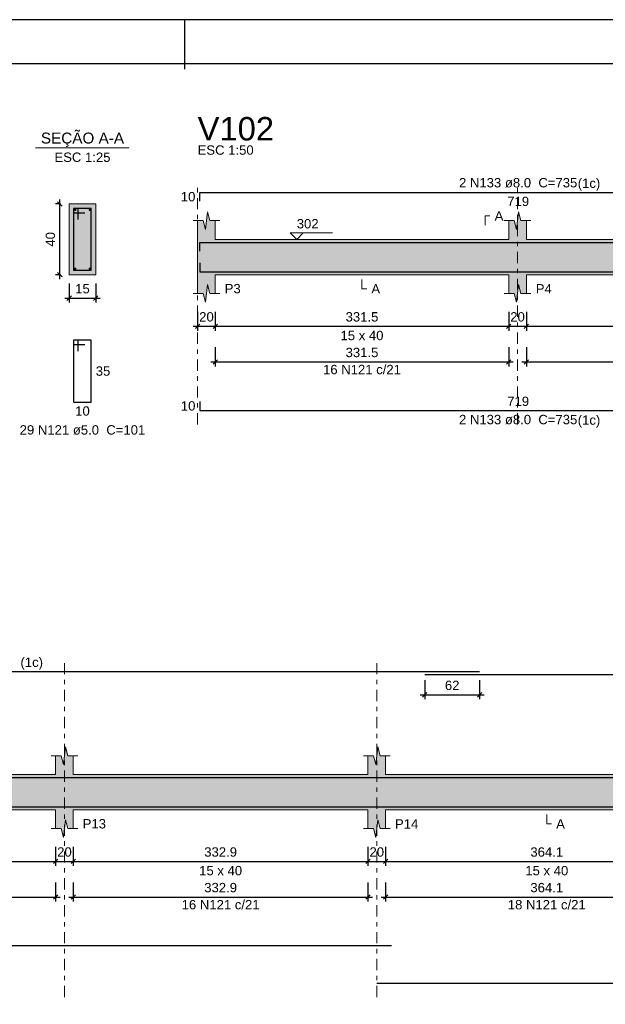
# Model space of a CAD drawing. Header units: millimetres. Extents: x 0 to 119, y 0 to 84.
# Tile 16 of 34: x 17 to 31, y 62 to 84. Entities that reach past the tile are written whole.
import ezdxf

# ---------------------------------------------------------------- set-up
doc = ezdxf.new("R2010")
doc.units = ezdxf.units.MM
doc.header["$MEASUREMENT"] = 0
doc.linetypes.add('DASHDOT', pattern=[2.54, 1.27, -0.635, 0, -0.635])
doc.linetypes.add('NULL', pattern=[0])
doc.layers.get('0').update_dxf_attribs({"lineweight": 18})
for name, color, linetype, lineweight in [('Descrição da armadura', 7, 'Continuous', 0), ('DT-Barras na forma', 2, 'Continuous', 30), ('DT-Barras no corte', 5, 'Continuous', 5), ('DT-Barras rebatidas', 2, 'Continuous', 30), ('DT-Cotas', 9, 'Continuous', 5), ('DT-Forma', 5, 'Continuous', 5), ('DT-Hachura forma vigas', 254, 'Continuous', 5), ('DT-Hachura seção vigas', 254, 'Continuous', 5), ('DT-Pontilhado', 9, 'DASHDOT', 5), ('DT-Textos', 7, 'Continuous', 5), ('DT-Título', 3, 'Continuous', 20), ('Textos armaduras', 7, 'Continuous', 0)]:
    doc.layers.add(name, color=color, linetype=linetype, lineweight=lineweight)
doc.layers.add('SEDUC_MARF', color=1, linetype='Continuous')
doc.layers.add('SEDUC_MARGG', color=7, linetype='Continuous')
doc.styles.add('Arial', font='txt')
doc.dimstyles.new('UM_25.000000', dxfattribs={"dimtxt": 0.18, "dimasz": 0.1, "dimexe": 0.1, "dimexo": 0.2, "dimgap": 0, "dimtad": 1, "dimtih": 1, "dimtoh": 1, "dimdec": 1, "dimlfac": 25, "dimzin": 0, "dimdsep": 46, "dimtxsty": 'Standard', "dimcen": 0.09, "dimdle": 0.1, "dimadec": 1, "dimazin": 2, "dimtfac": 1, "dimtdec": 4, "dimtofl": 0, "dimtmove": 0, "dimatfit": 3, "dimfxl": 1, "dimtolj": 1, "dimarcsym": 0})
doc.dimstyles.new('UM_50.000000', dxfattribs={"dimtxt": 0.18, "dimasz": 0.1, "dimexe": 0.1, "dimexo": 0.2, "dimgap": 0, "dimtad": 1, "dimtih": 1, "dimtoh": 1, "dimdec": 1, "dimlfac": 50, "dimzin": 0, "dimdsep": 46, "dimtxsty": 'Standard', "dimcen": 0.09, "dimdle": 0.1, "dimadec": 1, "dimazin": 2, "dimtfac": 1, "dimtdec": 4, "dimtofl": 0, "dimtmove": 0, "dimatfit": 3, "dimfxl": 1, "dimtolj": 1, "dimarcsym": 0})

# ---------------------------------------------------------------- blocks, each defined once
blk = doc.blocks.new('_Oblique')
at = {"color": 0, "linetype": 'ByBlock', "lineweight": -2}
blk.add_line((-0.5, -0.5), (0.5, 0.5), dxfattribs=at)
blk = doc.blocks.new('*D9')
at = {"layer": 'Defpoints', "color": 0}
for p in [(18.185, 79.936), (18.397, 79.936), (18.397, 78.336)]:
    blk.add_point(p, dxfattribs=at)
at = {"layer": 'DT-Cotas', "color": 0, "lineweight": -2}
for p, q in [((18.197, 79.936), (18.085, 79.936)), ((18.185, 78.236), (18.185, 80.036)), ((18.197, 78.336), (18.085, 78.336))]:
    blk.add_line(p, q, dxfattribs=at)
at = {"layer": 'DT-Cotas', "color": 0, "lineweight": -2, "xscale": 0.1, "yscale": 0.1, "zscale": 0.1}
for p, rotation in [((18.185, 79.936), 90), ((18.185, 78.336), 270)]:
    blk.add_blockref('_Oblique', p, dxfattribs=dict(at, rotation=rotation))
at = {"layer": 'DT-Cotas', "color": 7, "insert": (17.973, 79.136), "char_height": 0.2118, "attachment_point": 5, "rotation": 90, "style": 'Arial'}
blk.add_mtext('\\A1;40', dxfattribs=at)
blk = doc.blocks.new('*D10')
at = {"layer": 'Defpoints', "color": 0}
for p in [(18.397, 78.336), (18.997, 78.336), (18.997, 77.807)]:
    blk.add_point(p, dxfattribs=at)
at = {"layer": 'DT-Cotas', "color": 0, "lineweight": -2}
for p, q in [((18.397, 78.136), (18.397, 77.707)), ((18.997, 78.136), (18.997, 77.707)), ((18.297, 77.807), (19.097, 77.807))]:
    blk.add_line(p, q, dxfattribs=at)
at = {"layer": 'DT-Cotas', "color": 0, "lineweight": -2, "xscale": 0.1, "yscale": 0.1, "zscale": 0.1, "rotation": 180}
blk.add_blockref('_Oblique', (18.397, 77.807), dxfattribs=at)
at = {"layer": 'DT-Cotas', "color": 0, "lineweight": -2, "xscale": 0.1, "yscale": 0.1, "zscale": 0.1}
blk.add_blockref('_Oblique', (18.997, 77.807), dxfattribs=at)
at = {"layer": 'DT-Cotas', "color": 7, "insert": (18.697, 78.019), "char_height": 0.2118, "attachment_point": 5, "rotation": 0.0057, "style": 'Arial'}
blk.add_mtext('\\A1;15', dxfattribs=at)
blk = doc.blocks.new('*D12')
at = {"layer": 'Defpoints', "color": 0}
for p in [(21.299, 77.701), (21.699, 77.701), (21.699, 77.171)]:
    blk.add_point(p, dxfattribs=at)
at = {"layer": 'DT-Cotas', "color": 0, "lineweight": -2}
for p, q in [((21.299, 77.501), (21.299, 77.071)), ((21.699, 77.501), (21.699, 77.071)), ((21.199, 77.171), (21.799, 77.171))]:
    blk.add_line(p, q, dxfattribs=at)
at = {"layer": 'DT-Cotas', "color": 0, "lineweight": -2, "xscale": 0.1, "yscale": 0.1, "zscale": 0.1, "rotation": 180}
blk.add_blockref('_Oblique', (21.299, 77.171), dxfattribs=at)
at = {"layer": 'DT-Cotas', "color": 0, "lineweight": -2, "xscale": 0.1, "yscale": 0.1, "zscale": 0.1}
blk.add_blockref('_Oblique', (21.699, 77.171), dxfattribs=at)
at = {"layer": 'DT-Cotas', "color": 7, "insert": (21.499, 77.383), "char_height": 0.2118, "attachment_point": 5, "rotation": 0.0057, "style": 'Arial'}
blk.add_mtext('\\A1;20', dxfattribs=at)
blk = doc.blocks.new('*D13')
at = {"layer": 'Defpoints', "color": 0}
for p in [(21.699, 77.701), (28.328, 77.701), (28.328, 77.171)]:
    blk.add_point(p, dxfattribs=at)
at = {"layer": 'DT-Cotas', "color": 0, "lineweight": -2}
for p, q in [((21.699, 77.501), (21.699, 77.071)), ((28.328, 77.501), (28.328, 77.071)), ((21.599, 77.171), (28.428, 77.171))]:
    blk.add_line(p, q, dxfattribs=at)
at = {"layer": 'DT-Cotas', "color": 0, "lineweight": -2, "xscale": 0.1, "yscale": 0.1, "zscale": 0.1, "rotation": 180}
blk.add_blockref('_Oblique', (21.699, 77.171), dxfattribs=at)
at = {"layer": 'DT-Cotas', "color": 0, "lineweight": -2, "xscale": 0.1, "yscale": 0.1, "zscale": 0.1}
blk.add_blockref('_Oblique', (28.328, 77.171), dxfattribs=at)
at = {"layer": 'DT-Cotas', "color": 7, "insert": (25.013, 77.383), "char_height": 0.2118, "attachment_point": 5, "rotation": 0.0057, "style": 'Arial'}
blk.add_mtext('\\A1;331.5', dxfattribs=at)
blk = doc.blocks.new('*D14')
at = {"layer": 'Defpoints', "color": 0}
for p in [(28.328, 77.701), (28.728, 77.701), (28.728, 77.171)]:
    blk.add_point(p, dxfattribs=at)
at = {"layer": 'DT-Cotas', "color": 0, "lineweight": -2}
for p, q in [((28.328, 77.501), (28.328, 77.071)), ((28.728, 77.501), (28.728, 77.071)), ((28.228, 77.171), (28.828, 77.171))]:
    blk.add_line(p, q, dxfattribs=at)
at = {"layer": 'DT-Cotas', "color": 0, "lineweight": -2, "xscale": 0.1, "yscale": 0.1, "zscale": 0.1, "rotation": 180}
blk.add_blockref('_Oblique', (28.328, 77.171), dxfattribs=at)
at = {"layer": 'DT-Cotas', "color": 0, "lineweight": -2, "xscale": 0.1, "yscale": 0.1, "zscale": 0.1}
blk.add_blockref('_Oblique', (28.728, 77.171), dxfattribs=at)
at = {"layer": 'DT-Cotas', "color": 7, "insert": (28.528, 77.383), "char_height": 0.2118, "attachment_point": 5, "rotation": 0.0057, "style": 'Arial'}
blk.add_mtext('\\A1;20', dxfattribs=at)
blk = doc.blocks.new('*D15')
at = {"layer": 'Defpoints', "color": 0}
for p in [(28.728, 77.701), (35.385, 77.701), (35.385, 77.171)]:
    blk.add_point(p, dxfattribs=at)
at = {"layer": 'DT-Cotas', "color": 0, "lineweight": -2}
for p, q in [((28.728, 77.501), (28.728, 77.071)), ((35.385, 77.501), (35.385, 77.071)), ((28.628, 77.171), (35.485, 77.171))]:
    blk.add_line(p, q, dxfattribs=at)
at = {"layer": 'DT-Cotas', "color": 0, "lineweight": -2, "xscale": 0.1, "yscale": 0.1, "zscale": 0.1, "rotation": 180}
blk.add_blockref('_Oblique', (28.728, 77.171), dxfattribs=at)
at = {"layer": 'DT-Cotas', "color": 0, "lineweight": -2, "xscale": 0.1, "yscale": 0.1, "zscale": 0.1}
blk.add_blockref('_Oblique', (35.385, 77.171), dxfattribs=at)
at = {"layer": 'DT-Cotas', "color": 7, "insert": (32.057, 77.383), "char_height": 0.2118, "attachment_point": 5, "rotation": 0.0057, "style": 'Arial'}
blk.add_mtext('\\A1;332.9', dxfattribs=at)
blk = doc.blocks.new('*D19')
at = {"layer": 'Defpoints', "color": 0}
for p in [(21.699, 76.896), (28.328, 76.896), (28.328, 76.366)]:
    blk.add_point(p, dxfattribs=at)
at = {"layer": 'DT-Cotas', "color": 0, "lineweight": -2}
for p, q in [((21.699, 76.696), (21.699, 76.266)), ((28.328, 76.696), (28.328, 76.266)), ((21.599, 76.366), (28.428, 76.366))]:
    blk.add_line(p, q, dxfattribs=at)
at = {"layer": 'DT-Cotas', "color": 0, "lineweight": -2, "xscale": 0.1, "yscale": 0.1, "zscale": 0.1, "rotation": 180}
blk.add_blockref('_Oblique', (21.699, 76.366), dxfattribs=at)
at = {"layer": 'DT-Cotas', "color": 0, "lineweight": -2, "xscale": 0.1, "yscale": 0.1, "zscale": 0.1}
blk.add_blockref('_Oblique', (28.328, 76.366), dxfattribs=at)
at = {"layer": 'DT-Cotas', "color": 7, "insert": (25.013, 76.578), "char_height": 0.2118, "attachment_point": 5, "rotation": 0.0057, "style": 'Arial'}
blk.add_mtext('\\A1;331.5', dxfattribs=at)
blk = doc.blocks.new('*D20')
at = {"layer": 'Defpoints', "color": 0}
for p in [(28.728, 76.896), (35.385, 76.896), (35.385, 76.366)]:
    blk.add_point(p, dxfattribs=at)
at = {"layer": 'DT-Cotas', "color": 0, "lineweight": -2}
for p, q in [((28.728, 76.696), (28.728, 76.266)), ((35.385, 76.696), (35.385, 76.266)), ((28.628, 76.366), (35.485, 76.366))]:
    blk.add_line(p, q, dxfattribs=at)
at = {"layer": 'DT-Cotas', "color": 0, "lineweight": -2, "xscale": 0.1, "yscale": 0.1, "zscale": 0.1, "rotation": 180}
blk.add_blockref('_Oblique', (28.728, 76.366), dxfattribs=at)
at = {"layer": 'DT-Cotas', "color": 0, "lineweight": -2, "xscale": 0.1, "yscale": 0.1, "zscale": 0.1}
blk.add_blockref('_Oblique', (35.385, 76.366), dxfattribs=at)
at = {"layer": 'DT-Cotas', "color": 7, "insert": (32.057, 76.578), "char_height": 0.2118, "attachment_point": 5, "rotation": 0.0057, "style": 'Arial'}
blk.add_mtext('\\A1;332.9', dxfattribs=at)
blk = doc.blocks.new('*D44')
at = {"layer": 'Defpoints', "color": 0}
for p in [(11.461, 65.607), (18.09, 65.607), (18.09, 65.077)]:
    blk.add_point(p, dxfattribs=at)
at = {"layer": 'DT-Cotas', "color": 0, "lineweight": -2}
for p, q in [((11.461, 65.407), (11.461, 64.977)), ((18.09, 65.407), (18.09, 64.977)), ((11.361, 65.077), (18.19, 65.077))]:
    blk.add_line(p, q, dxfattribs=at)
at = {"layer": 'DT-Cotas', "color": 0, "lineweight": -2, "xscale": 0.1, "yscale": 0.1, "zscale": 0.1, "rotation": 180}
blk.add_blockref('_Oblique', (11.461, 65.077), dxfattribs=at)
at = {"layer": 'DT-Cotas', "color": 0, "lineweight": -2, "xscale": 0.1, "yscale": 0.1, "zscale": 0.1}
blk.add_blockref('_Oblique', (18.09, 65.077), dxfattribs=at)
at = {"layer": 'DT-Cotas', "color": 7, "insert": (14.775, 65.289), "char_height": 0.2118, "attachment_point": 5, "rotation": 0.0057, "style": 'Arial'}
blk.add_mtext('\\A1;331.5', dxfattribs=at)
blk = doc.blocks.new('*D45')
at = {"layer": 'Defpoints', "color": 0}
for p in [(18.09, 65.607), (18.49, 65.607), (18.49, 65.077)]:
    blk.add_point(p, dxfattribs=at)
at = {"layer": 'DT-Cotas', "color": 0, "lineweight": -2}
for p, q in [((18.09, 65.407), (18.09, 64.977)), ((18.49, 65.407), (18.49, 64.977)), ((17.99, 65.077), (18.59, 65.077))]:
    blk.add_line(p, q, dxfattribs=at)
at = {"layer": 'DT-Cotas', "color": 0, "lineweight": -2, "xscale": 0.1, "yscale": 0.1, "zscale": 0.1, "rotation": 180}
blk.add_blockref('_Oblique', (18.09, 65.077), dxfattribs=at)
at = {"layer": 'DT-Cotas', "color": 0, "lineweight": -2, "xscale": 0.1, "yscale": 0.1, "zscale": 0.1}
blk.add_blockref('_Oblique', (18.49, 65.077), dxfattribs=at)
at = {"layer": 'DT-Cotas', "color": 7, "insert": (18.29, 65.289), "char_height": 0.2118, "attachment_point": 5, "rotation": 0.0057, "style": 'Arial'}
blk.add_mtext('\\A1;20', dxfattribs=at)
blk = doc.blocks.new('*D46')
at = {"layer": 'Defpoints', "color": 0}
for p in [(18.49, 65.607), (25.147, 65.607), (25.147, 65.077)]:
    blk.add_point(p, dxfattribs=at)
at = {"layer": 'DT-Cotas', "color": 0, "lineweight": -2}
for p, q in [((18.49, 65.407), (18.49, 64.977)), ((25.147, 65.407), (25.147, 64.977)), ((18.39, 65.077), (25.247, 65.077))]:
    blk.add_line(p, q, dxfattribs=at)
at = {"layer": 'DT-Cotas', "color": 0, "lineweight": -2, "xscale": 0.1, "yscale": 0.1, "zscale": 0.1, "rotation": 180}
blk.add_blockref('_Oblique', (18.49, 65.077), dxfattribs=at)
at = {"layer": 'DT-Cotas', "color": 0, "lineweight": -2, "xscale": 0.1, "yscale": 0.1, "zscale": 0.1}
blk.add_blockref('_Oblique', (25.147, 65.077), dxfattribs=at)
at = {"layer": 'DT-Cotas', "color": 7, "insert": (21.819, 65.289), "char_height": 0.2118, "attachment_point": 5, "rotation": 0.0057, "style": 'Arial'}
blk.add_mtext('\\A1;332.9', dxfattribs=at)
blk = doc.blocks.new('*D47')
at = {"layer": 'Defpoints', "color": 0}
for p in [(25.147, 65.607), (25.547, 65.607), (25.547, 65.077)]:
    blk.add_point(p, dxfattribs=at)
at = {"layer": 'DT-Cotas', "color": 0, "lineweight": -2}
for p, q in [((25.147, 65.407), (25.147, 64.977)), ((25.547, 65.407), (25.547, 64.977)), ((25.047, 65.077), (25.647, 65.077))]:
    blk.add_line(p, q, dxfattribs=at)
at = {"layer": 'DT-Cotas', "color": 0, "lineweight": -2, "xscale": 0.1, "yscale": 0.1, "zscale": 0.1, "rotation": 180}
blk.add_blockref('_Oblique', (25.147, 65.077), dxfattribs=at)
at = {"layer": 'DT-Cotas', "color": 0, "lineweight": -2, "xscale": 0.1, "yscale": 0.1, "zscale": 0.1}
blk.add_blockref('_Oblique', (25.547, 65.077), dxfattribs=at)
at = {"layer": 'DT-Cotas', "color": 7, "insert": (25.347, 65.289), "char_height": 0.2118, "attachment_point": 5, "rotation": 0.0057, "style": 'Arial'}
blk.add_mtext('\\A1;20', dxfattribs=at)
blk = doc.blocks.new('*D48')
at = {"layer": 'Defpoints', "color": 0}
for p in [(25.547, 65.607), (32.83, 65.607), (32.83, 65.077)]:
    blk.add_point(p, dxfattribs=at)
at = {"layer": 'DT-Cotas', "color": 0, "lineweight": -2}
for p, q in [((25.547, 65.407), (25.547, 64.977)), ((32.83, 65.407), (32.83, 64.977)), ((25.447, 65.077), (32.93, 65.077))]:
    blk.add_line(p, q, dxfattribs=at)
at = {"layer": 'DT-Cotas', "color": 0, "lineweight": -2, "xscale": 0.1, "yscale": 0.1, "zscale": 0.1, "rotation": 180}
blk.add_blockref('_Oblique', (25.547, 65.077), dxfattribs=at)
at = {"layer": 'DT-Cotas', "color": 0, "lineweight": -2, "xscale": 0.1, "yscale": 0.1, "zscale": 0.1}
blk.add_blockref('_Oblique', (32.83, 65.077), dxfattribs=at)
at = {"layer": 'DT-Cotas', "color": 7, "insert": (29.188, 65.289), "char_height": 0.2118, "attachment_point": 5, "rotation": 0.0057, "style": 'Arial'}
blk.add_mtext('\\A1;364.1', dxfattribs=at)
blk = doc.blocks.new('*D56')
at = {"layer": 'Defpoints', "color": 0}
for p in [(26.431, 69.373), (27.671, 69.373), (27.671, 68.843)]:
    blk.add_point(p, dxfattribs=at)
at = {"layer": 'DT-Cotas', "color": 0, "lineweight": -2}
for p, q in [((26.431, 69.173), (26.431, 68.743)), ((27.671, 69.173), (27.671, 68.743)), ((26.331, 68.843), (27.771, 68.843))]:
    blk.add_line(p, q, dxfattribs=at)
at = {"layer": 'DT-Cotas', "color": 0, "lineweight": -2, "xscale": 0.1, "yscale": 0.1, "zscale": 0.1, "rotation": 180}
blk.add_blockref('_Oblique', (26.431, 68.843), dxfattribs=at)
at = {"layer": 'DT-Cotas', "color": 0, "lineweight": -2, "xscale": 0.1, "yscale": 0.1, "zscale": 0.1}
blk.add_blockref('_Oblique', (27.671, 68.843), dxfattribs=at)
at = {"layer": 'DT-Cotas', "color": 7, "insert": (27.051, 69.055), "char_height": 0.2118, "attachment_point": 5, "rotation": 0.0057, "style": 'Arial'}
blk.add_mtext('\\A1;62', dxfattribs=at)
blk = doc.blocks.new('*D61')
at = {"layer": 'Defpoints', "color": 0}
for p in [(11.461, 64.802), (18.09, 64.802), (18.09, 64.273)]:
    blk.add_point(p, dxfattribs=at)
at = {"layer": 'DT-Cotas', "color": 0, "lineweight": -2}
for p, q in [((11.461, 64.602), (11.461, 64.173)), ((18.09, 64.602), (18.09, 64.173)), ((11.361, 64.273), (18.19, 64.273))]:
    blk.add_line(p, q, dxfattribs=at)
at = {"layer": 'DT-Cotas', "color": 0, "lineweight": -2, "xscale": 0.1, "yscale": 0.1, "zscale": 0.1, "rotation": 180}
blk.add_blockref('_Oblique', (11.461, 64.273), dxfattribs=at)
at = {"layer": 'DT-Cotas', "color": 0, "lineweight": -2, "xscale": 0.1, "yscale": 0.1, "zscale": 0.1}
blk.add_blockref('_Oblique', (18.09, 64.273), dxfattribs=at)
at = {"layer": 'DT-Cotas', "color": 7, "insert": (14.775, 64.484), "char_height": 0.2118, "attachment_point": 5, "rotation": 0.0057, "style": 'Arial'}
blk.add_mtext('\\A1;331.5', dxfattribs=at)
blk = doc.blocks.new('*D62')
at = {"layer": 'Defpoints', "color": 0}
for p in [(18.49, 64.802), (25.147, 64.802), (25.147, 64.273)]:
    blk.add_point(p, dxfattribs=at)
at = {"layer": 'DT-Cotas', "color": 0, "lineweight": -2}
for p, q in [((18.49, 64.602), (18.49, 64.173)), ((25.147, 64.602), (25.147, 64.173)), ((18.39, 64.273), (25.247, 64.273))]:
    blk.add_line(p, q, dxfattribs=at)
at = {"layer": 'DT-Cotas', "color": 0, "lineweight": -2, "xscale": 0.1, "yscale": 0.1, "zscale": 0.1, "rotation": 180}
blk.add_blockref('_Oblique', (18.49, 64.273), dxfattribs=at)
at = {"layer": 'DT-Cotas', "color": 0, "lineweight": -2, "xscale": 0.1, "yscale": 0.1, "zscale": 0.1}
blk.add_blockref('_Oblique', (25.147, 64.273), dxfattribs=at)
at = {"layer": 'DT-Cotas', "color": 7, "insert": (21.819, 64.484), "char_height": 0.2118, "attachment_point": 5, "rotation": 0.0057, "style": 'Arial'}
blk.add_mtext('\\A1;332.9', dxfattribs=at)
blk = doc.blocks.new('*D63')
at = {"layer": 'Defpoints', "color": 0}
for p in [(25.547, 64.802), (32.83, 64.802), (32.83, 64.273)]:
    blk.add_point(p, dxfattribs=at)
at = {"layer": 'DT-Cotas', "color": 0, "lineweight": -2}
for p, q in [((25.547, 64.602), (25.547, 64.173)), ((32.83, 64.602), (32.83, 64.173)), ((25.447, 64.273), (32.93, 64.273))]:
    blk.add_line(p, q, dxfattribs=at)
at = {"layer": 'DT-Cotas', "color": 0, "lineweight": -2, "xscale": 0.1, "yscale": 0.1, "zscale": 0.1, "rotation": 180}
blk.add_blockref('_Oblique', (25.547, 64.273), dxfattribs=at)
at = {"layer": 'DT-Cotas', "color": 0, "lineweight": -2, "xscale": 0.1, "yscale": 0.1, "zscale": 0.1}
blk.add_blockref('_Oblique', (32.83, 64.273), dxfattribs=at)
at = {"layer": 'DT-Cotas', "color": 7, "insert": (29.188, 64.484), "char_height": 0.2118, "attachment_point": 5, "rotation": 0.0057, "style": 'Arial'}
blk.add_mtext('\\A1;364.1', dxfattribs=at)

msp = doc.modelspace()

# ---------------------------------------------------------------- hatches: boundary and pattern name
at = {"layer": 'DT-Hachura forma vigas', "linetype": 'Continuous'}
for points in [[(35.7853, 77.9126), (35.7853, 78.3362), (35.7853, 79.1362), (35.7853, 79.5598), (35.6603, 79.5598), (35.6103, 79.7598), (35.5603, 79.3598), (35.5103, 79.5598), (35.3853, 79.5598), (35.3853, 79.1362), (28.7277, 79.1362), (28.7277, 79.5598), (28.6027, 79.5598), (28.5527, 79.7598), (28.5027, 79.3598), (28.4527, 79.5598), (28.3277, 79.5598), (28.3277, 79.1362), (21.6987, 79.1362), (21.6987, 79.5598), (21.5737, 79.5598), (21.5237, 79.7598), (21.4737, 79.3598), (21.4237, 79.5598), (21.2987, 79.5598), (21.2987, 79.1362), (21.2987, 78.3362), (21.2987, 77.9126), (21.4237, 77.9126), (21.4737, 77.7126), (21.5237, 78.1126), (21.5737, 77.9126), (21.6987, 77.9126), (21.6987, 78.3362), (28.3277, 78.3362), (28.3277, 77.9126), (28.4527, 77.9126), (28.5027, 77.7126), (28.5527, 78.1126), (28.6027, 77.9126), (28.7277, 77.9126), (28.7277, 78.3362), (35.3853, 78.3362), (35.3853, 77.9126), (35.5103, 77.9126), (35.5603, 77.7126), (35.6103, 78.1126), (35.6603, 77.9126), (35.7853, 77.9126)], [(46.9107, 66.4423), (46.6107, 66.4423), (46.6107, 67.0423), (45.4473, 67.0423), (45.4473, 67.4659), (45.3223, 67.4659), (45.2723, 67.6659), (45.2223, 67.2659), (45.1723, 67.4659), (45.0473, 67.4659), (45.0473, 67.0423), (39.3383, 67.0423), (39.3383, 67.4659), (39.2133, 67.4659), (39.1633, 67.6659), (39.1133, 67.2659), (39.0633, 67.4659), (38.9383, 67.4659), (38.9383, 67.0423), (33.2295, 67.0423), (33.2295, 67.4659), (33.1045, 67.4659), (33.0545, 67.6659), (33.0045, 67.2659), (32.9545, 67.4659), (32.8295, 67.4659), (32.8295, 67.0423), (25.5473, 67.0423), (25.5473, 67.4659), (25.4223, 67.4659), (25.3723, 67.6659), (25.3223, 67.2659), (25.2723, 67.4659), (25.1473, 67.4659), (25.1473, 67.0423), (18.4897, 67.0423), (18.4897, 67.4659), (18.3647, 67.4659), (18.3147, 67.6659), (18.2647, 67.2659), (18.2147, 67.4659), (18.0897, 67.4659), (18.0897, 67.0423), (11.4607, 67.0423), (11.4607, 67.4659), (11.3357, 67.4659), (11.2857, 67.6659), (11.2357, 67.2659), (11.1857, 67.4659), (11.0607, 67.4659), (11.0607, 67.0423), (4.2507, 67.0423), (4.2507, 67.4659), (4.1257, 67.4659), (4.0757, 67.6659), (4.0257, 67.2659), (3.9757, 67.4659), (3.8507, 67.4659), (3.8507, 67.0423), (3.8507, 66.2423), (3.8507, 65.8187), (3.9757, 65.8187), (4.0257, 65.6187), (4.0757, 66.0187), (4.1257, 65.8187), (4.2507, 65.8187), (4.2507, 66.2423), (11.0607, 66.2423), (11.0607, 65.8187), (11.1857, 65.8187), (11.2357, 65.6187), (11.2857, 66.0187), (11.3357, 65.8187), (11.4607, 65.8187), (11.4607, 66.2423), (18.0897, 66.2423), (18.0897, 65.8187), (18.2147, 65.8187), (18.2647, 65.6187), (18.3147, 66.0187), (18.3647, 65.8187), (18.4897, 65.8187), (18.4897, 66.2423), (25.1473, 66.2423), (25.1473, 65.8187), (25.2723, 65.8187), (25.3223, 65.6187), (25.3723, 66.0187), (25.4223, 65.8187), (25.5473, 65.8187), (25.5473, 66.2423), (32.8295, 66.2423), (32.8295, 65.8187), (32.9545, 65.8187), (33.0045, 65.6187), (33.0545, 66.0187), (33.1045, 65.8187), (33.2295, 65.8187), (33.2295, 66.2423), (38.9383, 66.2423), (38.9383, 65.8187), (39.0633, 65.8187), (39.1133, 65.6187), (39.1633, 66.0187), (39.2133, 65.8187), (39.3383, 65.8187), (39.3383, 66.2423), (45.0473, 66.2423), (45.0473, 65.8187), (45.1723, 65.8187), (45.2223, 65.6187), (45.2723, 66.0187), (45.3223, 65.8187), (45.4473, 65.8187), (45.4473, 66.2423), (46.6107, 66.2423), (46.9107, 66.2423), (50.1869, 66.2423), (50.1869, 65.8187), (50.4119, 65.8187), (50.4619, 65.6187), (50.5119, 66.0187), (50.5619, 65.8187), (50.7869, 65.8187), (50.7869, 66.2423), (50.7869, 67.0423), (50.7869, 67.4659), (50.5619, 67.4659), (50.5119, 67.6659), (50.4619, 67.2659), (50.4119, 67.4659), (50.1869, 67.4659), (50.1869, 67.0423), (46.9107, 67.0423), (46.9107, 66.4423)]]:
    msp.add_hatch(color=254, dxfattribs=at).paths.add_polyline_path(points)
at = {"layer": 'DT-Hachura seção vigas', "linetype": 'Continuous'}
msp.add_hatch(color=254, dxfattribs=at).paths.add_polyline_path([(18.3967, 78.3362), (18.3967, 78.3362), (18.9967, 78.3362), (18.9967, 79.9362), (18.3967, 79.9362), (18.3967, 78.3362)])

# ---------------------------------------------------------------- linework, layer by layer
at = {"layer": 'DT-Barras na forma'}
for p, q in [((18.5967, 79.8362), (18.4967, 79.8362)), ((18.4967, 79.8362), (18.4967, 78.4362)), ((18.8967, 79.8362), (18.4967, 79.8362)), ((18.4967, 79.8362), (18.4967, 79.7362)), ((18.4967, 79.7362), (18.7467, 79.7362)), ((18.5967, 79.5862), (18.5967, 79.8362)), ((18.8967, 78.4362), (18.8967, 79.8362)), ((18.4967, 78.4362), (18.8967, 78.4362))]:
    msp.add_line(p, q, dxfattribs=at)
for points in [[(21.3487, 78.8682), (21.3487, 79.0682), (35.7353, 79.0682), (35.7353, 78.8682)], [(21.3487, 78.6042), (21.3487, 78.4042), (35.7353, 78.4042), (35.7353, 78.6042)], [(3.9007, 66.7423), (3.9007, 66.9723), (27.6707, 66.9723)], [(26.4307, 66.9723), (48.3369, 66.9723)], [(3.9007, 66.5103), (3.9007, 66.3103), (25.681, 66.3103)], [(25.3473, 66.3103), (39.672, 66.3103)]]:
    msp.add_lwpolyline(points, dxfattribs=at)
at = {"layer": 'DT-Barras no corte'}
for centre in [(18.5327, 79.8002), (18.8607, 79.8002), (18.5327, 78.4722), (18.8607, 78.4722)]:
    msp.add_circle(centre, 0.016, dxfattribs=at)
at = {"layer": 'DT-Barras rebatidas'}
for points in [[(21.3487, 79.9978), (21.3487, 80.1978), (35.7353, 80.1978), (35.7353, 79.9978)], [(18.5967, 76.6095), (18.5967, 76.8595), (18.4967, 76.8595), (18.4967, 75.4595), (18.8967, 75.4595), (18.8967, 76.8595), (18.4967, 76.8595), (18.4967, 76.7595), (18.7467, 76.7595)], [(21.3487, 75.4696), (21.3487, 75.2696), (35.7353, 75.2696), (35.7353, 75.4696)], [(3.9007, 69.1427), (3.9007, 69.3727), (27.6707, 69.3727)], [(26.4307, 69.3021), (48.3369, 69.3021)], [(3.9007, 63.3756), (3.9007, 63.1756), (25.681, 63.1756)], [(25.3473, 62.3284), (39.672, 62.3284)]]:
    msp.add_lwpolyline(points, dxfattribs=at)
at = {"layer": 'DT-Forma'}
for p, q in [((18.9967, 79.9362), (18.3967, 79.9362)), ((18.3967, 79.9362), (18.3967, 78.3362)), ((18.9967, 78.3362), (18.9967, 79.9362)), ((21.4737, 79.3598), (21.5237, 79.7598)), ((21.5237, 79.7598), (21.5737, 79.5598)), ((28.5027, 79.3598), (28.5527, 79.7598)), ((28.5527, 79.7598), (28.6027, 79.5598)), ((21.1987, 79.5598), (21.4237, 79.5598)), ((21.2987, 79.1362), (21.2987, 79.5598)), ((21.4237, 79.5598), (21.4737, 79.3598)), ((21.5737, 79.5598), (21.7987, 79.5598)), ((21.6987, 79.5598), (21.6987, 79.1362)), ((28.2277, 79.5598), (28.4527, 79.5598)), ((28.3277, 79.1362), (28.3277, 79.5598)), ((28.4527, 79.5598), (28.5027, 79.3598)), ((28.6027, 79.5598), (28.8277, 79.5598)), ((28.7277, 79.5598), (28.7277, 79.1362)), ((21.6987, 79.1362), (28.3277, 79.1362)), ((28.7277, 79.1362), (35.3853, 79.1362)), ((18.3967, 78.3362), (18.9967, 78.3362)), ((21.2987, 78.3362), (21.2987, 77.9126)), ((21.6987, 77.9126), (21.6987, 78.3362)), ((21.6987, 78.3362), (28.3277, 78.3362)), ((28.3277, 78.3362), (28.3277, 77.9126)), ((28.7277, 77.9126), (28.7277, 78.3362)), ((28.7277, 78.3362), (35.3853, 78.3362)), ((21.4737, 77.7126), (21.5237, 78.1126)), ((21.5237, 78.1126), (21.5737, 77.9126)), ((28.5027, 77.7126), (28.5527, 78.1126)), ((28.5527, 78.1126), (28.6027, 77.9126)), ((21.1987, 77.9126), (21.4237, 77.9126)), ((21.4237, 77.9126), (21.4737, 77.7126)), ((21.5737, 77.9126), (21.7987, 77.9126)), ((28.2277, 77.9126), (28.4527, 77.9126)), ((28.4527, 77.9126), (28.5027, 77.7126)), ((28.6027, 77.9126), (28.8277, 77.9126)), ((18.2647, 67.2659), (18.3147, 67.6659)), ((18.3147, 67.6659), (18.3647, 67.4659)), ((25.3223, 67.2659), (25.3723, 67.6659)), ((25.3723, 67.6659), (25.4223, 67.4659)), ((17.9897, 67.4659), (18.2147, 67.4659)), ((18.0897, 67.0423), (18.0897, 67.4659)), ((18.2147, 67.4659), (18.2647, 67.2659)), ((18.3647, 67.4659), (18.5897, 67.4659)), ((18.4897, 67.4659), (18.4897, 67.0423)), ((25.0473, 67.4659), (25.2723, 67.4659)), ((25.1473, 67.0423), (25.1473, 67.4659)), ((25.2723, 67.4659), (25.3223, 67.2659)), ((25.4223, 67.4659), (25.6473, 67.4659)), ((25.5473, 67.4659), (25.5473, 67.0423)), ((11.4607, 67.0423), (18.0897, 67.0423)), ((18.4897, 67.0423), (25.1473, 67.0423)), ((25.5473, 67.0423), (32.8295, 67.0423)), ((11.4607, 66.2423), (18.0897, 66.2423)), ((18.0897, 66.2423), (18.0897, 65.8187)), ((18.4897, 65.8187), (18.4897, 66.2423)), ((18.4897, 66.2423), (25.1473, 66.2423)), ((25.1473, 66.2423), (25.1473, 65.8187)), ((25.5473, 65.8187), (25.5473, 66.2423)), ((25.5473, 66.2423), (32.8295, 66.2423)), ((18.2647, 65.6187), (18.3147, 66.0187)), ((18.3147, 66.0187), (18.3647, 65.8187)), ((25.3223, 65.6187), (25.3723, 66.0187)), ((25.3723, 66.0187), (25.4223, 65.8187)), ((17.9897, 65.8187), (18.2147, 65.8187)), ((18.2147, 65.8187), (18.2647, 65.6187)), ((18.3647, 65.8187), (18.5897, 65.8187)), ((25.0473, 65.8187), (25.2723, 65.8187)), ((25.2723, 65.8187), (25.3223, 65.6187)), ((25.4223, 65.8187), (25.6473, 65.8187))]:
    msp.add_line(p, q, dxfattribs=at)
at = {"layer": 'DT-Forma', "linetype": 'Continuous'}
msp.add_line((21.2987, 78.3362), (21.2987, 79.1362), dxfattribs=at)
at = {"layer": 'DT-Pontilhado', "ltscale": 0.2}
for p, q in [((21.2987, 74.9519), (21.2987, 80.4096)), ((28.5277, 74.9519), (28.5277, 80.4096)), ((18.2897, 62.0107), (18.2897, 69.5845)), ((25.3473, 62.0107), (25.3473, 69.5845))]:
    msp.add_line(p, q, dxfattribs=at)
at = {"layer": 'DT-Textos'}
msp.add_line((17.6377, 81.2011), (19.7557, 81.2011), dxfattribs=at)
for points in [[(27.7982, 79.4539), (27.7982, 79.6657), (27.9041, 79.6657)], [(23.6874, 79.2845), (23.5392, 79.1362), (23.3909, 79.2845), (24.344, 79.2845)], [(25.0132, 78.2303), (25.0132, 78.0185), (25.1191, 78.0185)], [(29.1884, 66.1364), (29.1884, 65.9246), (29.2943, 65.9246)]]:
    msp.add_lwpolyline(points, dxfattribs=at)
at = {"layer": 'SEDUC_MARF'}
msp.add_line((21.0015, 84.1), (21.0015, 82.9804), dxfattribs=at)
msp.add_lwpolyline([(118.9, 84.1), (0, 84.1), (0, 0), (118.9, 0)], close=True, dxfattribs=at)
at = {"layer": 'SEDUC_MARGG'}
msp.add_lwpolyline([(2.5, 1), (117.9, 1), (117.9, 83.1), (2.5, 83.1), (2.5, 1)], dxfattribs=at)

# ---------------------------------------------------------------- texts
at = {"layer": 'Descrição da armadura', "linetype": 'NULL', "char_height": 0.2118, "attachment_point": 8, "line_spacing_factor": 0.9, "style": 'Arial'}
for s, insert, width in [('2 N133 ø8.0  C=735', (28.5419, 80.3041), 5.239541), ('16 N121 c/21', (25.0132, 76.0848), 3.450264), ('2 N133 ø8.0  C=735', (28.5419, 74.9521), 5.239541), ('29 N121 ø5.0  C=101', (18.6969, 74.7181), 5.562109), ('16 N121 c/21', (21.8185, 63.9908), 3.450264), ('18 N121 c/21', (29.1884, 63.9908), 3.450264)]:
    msp.add_mtext(s, dxfattribs=dict(at, insert=insert, width=width))
at = {"layer": 'DT-Textos', "linetype": 'NULL', "line_spacing_factor": 0.798, "style": 'Arial'}
for s, insert, char_height, width, attachment_point in [('SEÇÃO A-A', (18.6969, 81.2252), 0.2471, 3.812061, 8), ('ESC 1:50', (21.2989, 81.0451), 0.2118, 2.482559, 7), ('ESC 1:25', (18.6969, 80.8831), 0.2118, 2.482559, 8), ('(1c)', (29.8879, 80.2342), 0.2118, 0.998857, 7), ('302', (23.5389, 79.3801), 0.2118, 0.967705, 7), ('A', (28.0099, 79.5601), 0.2118, 0.386855, 7), ('P3', (21.9109, 77.9131), 0.2118, 0.709424, 7), ('A', (25.2249, 77.9131), 0.2118, 0.386855, 7), ('P4', (28.9399, 77.9131), 0.2118, 0.709424, 7), ('15 x 40', (25.0129, 76.8541), 0.2118, 1.902559, 8), ('(1c)', (29.8879, 74.8822), 0.2118, 0.998857, 7), ('(1c)', (17.2959, 69.4091), 0.2118, 0.998857, 7), ('P13', (18.7019, 65.819), 0.2118, 1.031992, 7), ('P14', (25.7589, 65.819), 0.2118, 1.031992, 7), ('A', (29.3999, 65.819), 0.2118, 0.386855, 7), ('15 x 40', (21.8189, 64.76), 0.2118, 1.902559, 8), ('15 x 40', (29.1889, 64.76), 0.2118, 1.902559, 8)]:
    msp.add_mtext(s, dxfattribs=dict(at, insert=insert, char_height=char_height, width=width, attachment_point=attachment_point))
at = {"layer": 'DT-Título', "linetype": 'NULL', "insert": (21.2989, 81.3629), "char_height": 0.5295, "width": 3.456465, "attachment_point": 7, "line_spacing_factor": 0.798, "style": 'Arial'}
msp.add_mtext('V102', dxfattribs=at)
at = {"layer": 'Textos armaduras', "linetype": 'NULL', "char_height": 0.2118, "line_spacing_factor": 0.9, "style": 'Arial'}
for s, insert, width, attachment_point in [('10', (21.2487, 79.9919), 1.045137, 9), ('719', (28.542, 80.1005), 1.367705, 2), ('35', (18.9967, 76.2654), 1.045137, 1), ('10', (21.2487, 75.2637), 1.045137, 9), ('719', (28.542, 75.3669), 1.367705, 8), ('10', (18.6967, 75.3622), 1.045137, 2)]:
    msp.add_mtext(s, dxfattribs=dict(at, insert=insert, width=width, attachment_point=attachment_point))

# ---------------------------------------------------------------- dimensions: what is measured, and where the dimension line sits
at = {"layer": 'DT-Cotas'}
dim = msp.add_linear_dim(base=(18.1849, 79.9362), p1=(18.3967, 78.3362), p2=(18.3967, 79.9362), angle=90, dimstyle='UM_25.000000', override={"dimtxt": 0.2118, "dimasz": 0.1, "dimexe": 0.1, "dimexo": 0.2, "dimtad": 1, "dimtih": 0, "dimtoh": 0, "dimdec": 1, "dimlfac": 25, "dimzin": 8, "dimtxsty": 'Arial', "dimblk": 'Oblique', "dimblk1": 'Oblique', "dimblk2": 'Oblique', "dimsah": 1, "dimdle": 0.1, "dimse1": 0, "dimse2": 0, "dimclrt": 7, "dimadec": 1, "dimazin": 3, "dimtmove": 2, "dimldrblk": 'Oblique'}, dxfattribs=at)
dim.commit()
dim.dimension.update_dxf_attribs({"geometry": '*D9', "text_midpoint": (17.9731, 79.1362), "dimtype": 160, "text_rotation": 90})
for base, p1, p2, dimstyle, override, picture, middle, turn in [((18.9967, 77.8067), (18.3967, 78.3362), (18.9967, 78.3362), 'UM_25.000000', {"dimtxt": 0.2118, "dimasz": 0.1, "dimexe": 0.1, "dimexo": 0.2, "dimtad": 1, "dimtih": 0, "dimtoh": 0, "dimdec": 1, "dimlfac": 25, "dimzin": 8, "dimtxsty": 'Arial', "dimblk": 'Oblique', "dimblk1": 'Oblique', "dimblk2": 'Oblique', "dimsah": 1, "dimdle": 0.1, "dimse1": 0, "dimse2": 0, "dimclrt": 7, "dimadec": 1, "dimazin": 3, "dimtmove": 2, "dimldrblk": 'Oblique'}, '*D10', (18.6967, 78.0185), 0.00573), ((21.6987, 77.1713), (21.2987, 77.7008), (21.6987, 77.7008), 'UM_50.000000', {"dimtxt": 0.2118, "dimasz": 0.1, "dimexe": 0.1, "dimexo": 0.2, "dimtad": 1, "dimtih": 0, "dimtoh": 0, "dimdec": 1, "dimlfac": 50, "dimzin": 8, "dimtxsty": 'Arial', "dimblk": 'Oblique', "dimblk1": 'Oblique', "dimblk2": 'Oblique', "dimsah": 1, "dimdle": 0.1, "dimse1": 0, "dimse2": 0, "dimclrt": 7, "dimadec": 1, "dimazin": 3, "dimtmove": 2, "dimldrblk": 'Oblique'}, '*D12', (21.4987, 77.3831), 0.00573), ((28.3277424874, 77.1713117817), (21.6987424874, 77.7008117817), (28.3277424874, 77.7008117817), 'UM_50.000000', {"dimtxt": 0.2118, "dimasz": 0.1, "dimexe": 0.1, "dimexo": 0.2, "dimtad": 1, "dimtih": 0, "dimtoh": 0, "dimdec": 1, "dimlfac": 50, "dimzin": 8, "dimtxsty": 'Arial', "dimblk": 'Oblique', "dimblk1": 'Oblique', "dimblk2": 'Oblique', "dimsah": 1, "dimdle": 0.1, "dimse1": 0, "dimse2": 0, "dimclrt": 7, "dimadec": 1, "dimazin": 3, "dimtmove": 2, "dimldrblk": 'Oblique'}, '*D13', (25.0132424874, 77.3831117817), 0.005729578), ((28.7277, 77.1713), (28.3277, 77.7008), (28.7277, 77.7008), 'UM_50.000000', {"dimtxt": 0.2118, "dimasz": 0.1, "dimexe": 0.1, "dimexo": 0.2, "dimtad": 1, "dimtih": 0, "dimtoh": 0, "dimdec": 1, "dimlfac": 50, "dimzin": 8, "dimtxsty": 'Arial', "dimblk": 'Oblique', "dimblk1": 'Oblique', "dimblk2": 'Oblique', "dimsah": 1, "dimdle": 0.1, "dimse1": 0, "dimse2": 0, "dimclrt": 7, "dimadec": 1, "dimazin": 3, "dimtmove": 2, "dimldrblk": 'Oblique'}, '*D14', (28.5277, 77.3831), 0.00573), ((35.3853, 77.1713), (28.7277, 77.7008), (35.3853, 77.7008), 'UM_50.000000', {"dimtxt": 0.2118, "dimasz": 0.1, "dimexe": 0.1, "dimexo": 0.2, "dimtad": 1, "dimtih": 0, "dimtoh": 0, "dimdec": 1, "dimlfac": 50, "dimzin": 8, "dimtxsty": 'Arial', "dimblk": 'Oblique', "dimblk1": 'Oblique', "dimblk2": 'Oblique', "dimsah": 1, "dimdle": 0.1, "dimse1": 0, "dimse2": 0, "dimclrt": 7, "dimadec": 1, "dimazin": 3, "dimtmove": 2, "dimldrblk": 'Oblique'}, '*D15', (32.0565, 77.3831), 0.00573), ((28.3277424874, 76.3664717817), (21.6987424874, 76.8959717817), (28.3277424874, 76.8959717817), 'UM_50.000000', {"dimtxt": 0.2118, "dimasz": 0.1, "dimexe": 0.1, "dimexo": 0.2, "dimtad": 1, "dimtih": 0, "dimtoh": 0, "dimdec": 1, "dimlfac": 50, "dimzin": 8, "dimtxsty": 'Arial', "dimblk": 'Oblique', "dimblk1": 'Oblique', "dimblk2": 'Oblique', "dimsah": 1, "dimdle": 0.1, "dimse1": 0, "dimse2": 0, "dimclrt": 7, "dimadec": 1, "dimazin": 3, "dimtmove": 2, "dimldrblk": 'Oblique'}, '*D19', (25.0132424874, 76.5782717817), 0.005729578), ((35.3853, 76.3665), (28.7277, 76.896), (35.3853, 76.896), 'UM_50.000000', {"dimtxt": 0.2118, "dimasz": 0.1, "dimexe": 0.1, "dimexo": 0.2, "dimtad": 1, "dimtih": 0, "dimtoh": 0, "dimdec": 1, "dimlfac": 50, "dimzin": 8, "dimtxsty": 'Arial', "dimblk": 'Oblique', "dimblk1": 'Oblique', "dimblk2": 'Oblique', "dimsah": 1, "dimdle": 0.1, "dimse1": 0, "dimse2": 0, "dimclrt": 7, "dimadec": 1, "dimazin": 3, "dimtmove": 2, "dimldrblk": 'Oblique'}, '*D20', (32.0565, 76.5783), 0.00573), ((27.6707, 68.8432), (26.4307, 69.3727), (27.6707, 69.3727), 'UM_50.000000', {"dimtxt": 0.2118, "dimasz": 0.1, "dimexe": 0.1, "dimexo": 0.2, "dimtad": 1, "dimtih": 0, "dimtoh": 0, "dimdec": 1, "dimlfac": 50, "dimzin": 8, "dimtxsty": 'Arial', "dimblk": 'Oblique', "dimblk1": 'Oblique', "dimblk2": 'Oblique', "dimsah": 1, "dimdle": 0.1, "dimse1": 0, "dimse2": 0, "dimclrt": 7, "dimadec": 1, "dimazin": 3, "dimtmove": 2, "dimldrblk": 'Oblique'}, '*D56', (27.0507, 69.055), 0.00573), ((18.0897074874, 65.0773717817), (11.4607074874, 65.6068717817), (18.0897074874, 65.6068717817), 'UM_50.000000', {"dimtxt": 0.2118, "dimasz": 0.1, "dimexe": 0.1, "dimexo": 0.2, "dimtad": 1, "dimtih": 0, "dimtoh": 0, "dimdec": 1, "dimlfac": 50, "dimzin": 8, "dimtxsty": 'Arial', "dimblk": 'Oblique', "dimblk1": 'Oblique', "dimblk2": 'Oblique', "dimsah": 1, "dimdle": 0.1, "dimse1": 0, "dimse2": 0, "dimclrt": 7, "dimadec": 1, "dimazin": 3, "dimtmove": 2, "dimldrblk": 'Oblique'}, '*D44', (14.7752074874, 65.2891717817), 0.005729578), ((18.4897, 65.0774), (18.0897, 65.6069), (18.4897, 65.6069), 'UM_50.000000', {"dimtxt": 0.2118, "dimasz": 0.1, "dimexe": 0.1, "dimexo": 0.2, "dimtad": 1, "dimtih": 0, "dimtoh": 0, "dimdec": 1, "dimlfac": 50, "dimzin": 8, "dimtxsty": 'Arial', "dimblk": 'Oblique', "dimblk1": 'Oblique', "dimblk2": 'Oblique', "dimsah": 1, "dimdle": 0.1, "dimse1": 0, "dimse2": 0, "dimclrt": 7, "dimadec": 1, "dimazin": 3, "dimtmove": 2, "dimldrblk": 'Oblique'}, '*D45', (18.2897, 65.2892), 0.00573), ((25.1473, 65.0774), (18.4897, 65.6069), (25.1473, 65.6069), 'UM_50.000000', {"dimtxt": 0.2118, "dimasz": 0.1, "dimexe": 0.1, "dimexo": 0.2, "dimtad": 1, "dimtih": 0, "dimtoh": 0, "dimdec": 1, "dimlfac": 50, "dimzin": 8, "dimtxsty": 'Arial', "dimblk": 'Oblique', "dimblk1": 'Oblique', "dimblk2": 'Oblique', "dimsah": 1, "dimdle": 0.1, "dimse1": 0, "dimse2": 0, "dimclrt": 7, "dimadec": 1, "dimazin": 3, "dimtmove": 2, "dimldrblk": 'Oblique'}, '*D46', (21.8185, 65.2892), 0.00573), ((25.5473, 65.0774), (25.1473, 65.6069), (25.5473, 65.6069), 'UM_50.000000', {"dimtxt": 0.2118, "dimasz": 0.1, "dimexe": 0.1, "dimexo": 0.2, "dimtad": 1, "dimtih": 0, "dimtoh": 0, "dimdec": 1, "dimlfac": 50, "dimzin": 8, "dimtxsty": 'Arial', "dimblk": 'Oblique', "dimblk1": 'Oblique', "dimblk2": 'Oblique', "dimsah": 1, "dimdle": 0.1, "dimse1": 0, "dimse2": 0, "dimclrt": 7, "dimadec": 1, "dimazin": 3, "dimtmove": 2, "dimldrblk": 'Oblique'}, '*D47', (25.3473, 65.2892), 0.00573), ((32.8295, 65.0774), (25.5473, 65.6069), (32.8295, 65.6069), 'UM_50.000000', {"dimtxt": 0.2118, "dimasz": 0.1, "dimexe": 0.1, "dimexo": 0.2, "dimtad": 1, "dimtih": 0, "dimtoh": 0, "dimdec": 1, "dimlfac": 50, "dimzin": 8, "dimtxsty": 'Arial', "dimblk": 'Oblique', "dimblk1": 'Oblique', "dimblk2": 'Oblique', "dimsah": 1, "dimdle": 0.1, "dimse1": 0, "dimse2": 0, "dimclrt": 7, "dimadec": 1, "dimazin": 3, "dimtmove": 2, "dimldrblk": 'Oblique'}, '*D48', (29.1884, 65.2892), 0.00573), ((18.0897074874, 64.2725317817), (11.4607074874, 64.8020317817), (18.0897074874, 64.8020317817), 'UM_50.000000', {"dimtxt": 0.2118, "dimasz": 0.1, "dimexe": 0.1, "dimexo": 0.2, "dimtad": 1, "dimtih": 0, "dimtoh": 0, "dimdec": 1, "dimlfac": 50, "dimzin": 8, "dimtxsty": 'Arial', "dimblk": 'Oblique', "dimblk1": 'Oblique', "dimblk2": 'Oblique', "dimsah": 1, "dimdle": 0.1, "dimse1": 0, "dimse2": 0, "dimclrt": 7, "dimadec": 1, "dimazin": 3, "dimtmove": 2, "dimldrblk": 'Oblique'}, '*D61', (14.7752074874, 64.4843317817), 0.005729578), ((25.1473, 64.2725), (18.4897, 64.802), (25.1473, 64.802), 'UM_50.000000', {"dimtxt": 0.2118, "dimasz": 0.1, "dimexe": 0.1, "dimexo": 0.2, "dimtad": 1, "dimtih": 0, "dimtoh": 0, "dimdec": 1, "dimlfac": 50, "dimzin": 8, "dimtxsty": 'Arial', "dimblk": 'Oblique', "dimblk1": 'Oblique', "dimblk2": 'Oblique', "dimsah": 1, "dimdle": 0.1, "dimse1": 0, "dimse2": 0, "dimclrt": 7, "dimadec": 1, "dimazin": 3, "dimtmove": 2, "dimldrblk": 'Oblique'}, '*D62', (21.8185, 64.4843), 0.00573), ((32.8295, 64.2725), (25.5473, 64.802), (32.8295, 64.802), 'UM_50.000000', {"dimtxt": 0.2118, "dimasz": 0.1, "dimexe": 0.1, "dimexo": 0.2, "dimtad": 1, "dimtih": 0, "dimtoh": 0, "dimdec": 1, "dimlfac": 50, "dimzin": 8, "dimtxsty": 'Arial', "dimblk": 'Oblique', "dimblk1": 'Oblique', "dimblk2": 'Oblique', "dimsah": 1, "dimdle": 0.1, "dimse1": 0, "dimse2": 0, "dimclrt": 7, "dimadec": 1, "dimazin": 3, "dimtmove": 2, "dimldrblk": 'Oblique'}, '*D63', (29.1884, 64.4843), 0.00573)]:
    dim = msp.add_linear_dim(base=base, p1=p1, p2=p2, dimstyle=dimstyle, override=override, dxfattribs=at)
    dim.commit()
    dim.dimension.update_dxf_attribs({"geometry": picture, "text_midpoint": middle, "dimtype": 160, "text_rotation": turn})

doc.saveas('drawing.dxf')
